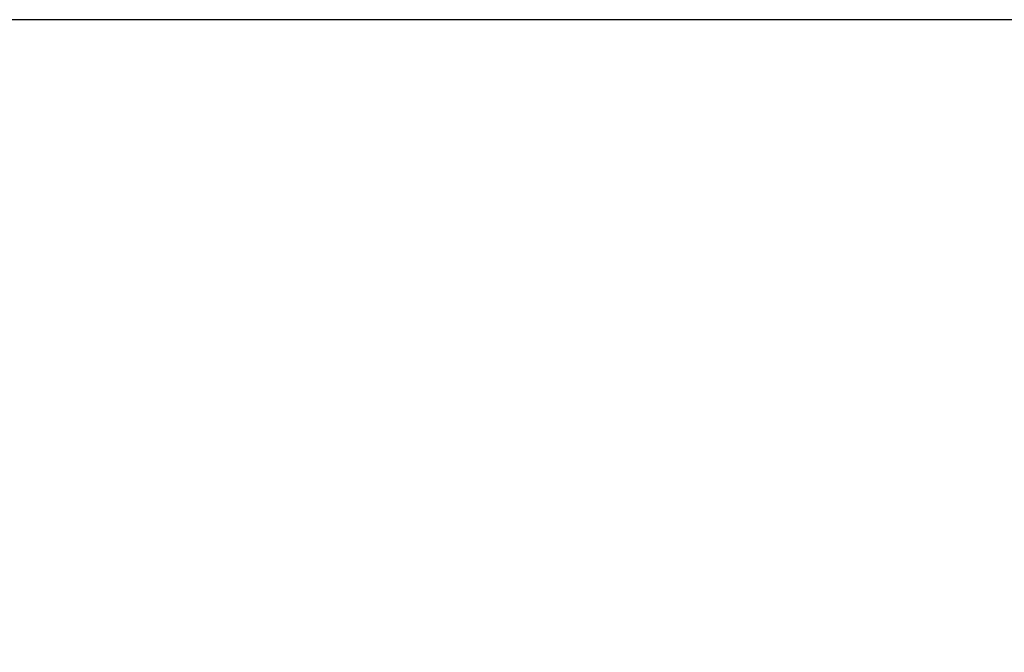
# Model space of a CAD drawing. Extents: x -217 to 423, y -193 to 255.
# Tile 28 of 39: x -28 to 161, y 134 to 255. Entities that reach past the tile are written whole.
import ezdxf

# ---------------------------------------------------------------- set-up
doc = ezdxf.new("R2010")
doc.units = 0
doc.header["$MEASUREMENT"] = 0
doc.layers.add('Level 1', color=253, linetype='Continuous', lineweight=18)

msp = doc.modelspace()

# ---------------------------------------------------------------- linework, layer by layer
at = {"layer": 'Level 1', "color": 214, "linetype": 'Continuous', "lineweight": 25}
msp.add_3dface([(-216.67, -192.74), (423.33, -192.74), (423.33, 255.26), (-216.67, 255.26)], dxfattribs=at)
msp.add_3dface([(-216.67, -192.74), (423.33, -192.74), (423.33, 255.26), (-216.67, 255.26)], dxfattribs=at)
msp.add_3dface([(-216.67, -192.74), (423.33, -192.74), (423.33, 255.26), (-216.67, 255.26)], dxfattribs=at)
msp.add_3dface([(-216.67, -192.74), (423.33, -192.74), (423.33, 255.26), (-216.67, 255.26)], dxfattribs=at)
msp.add_3dface([(-216.67, -192.74), (423.33, -192.74), (423.33, 255.26), (-216.67, 255.26)], dxfattribs=at)

doc.saveas('drawing.dxf')
